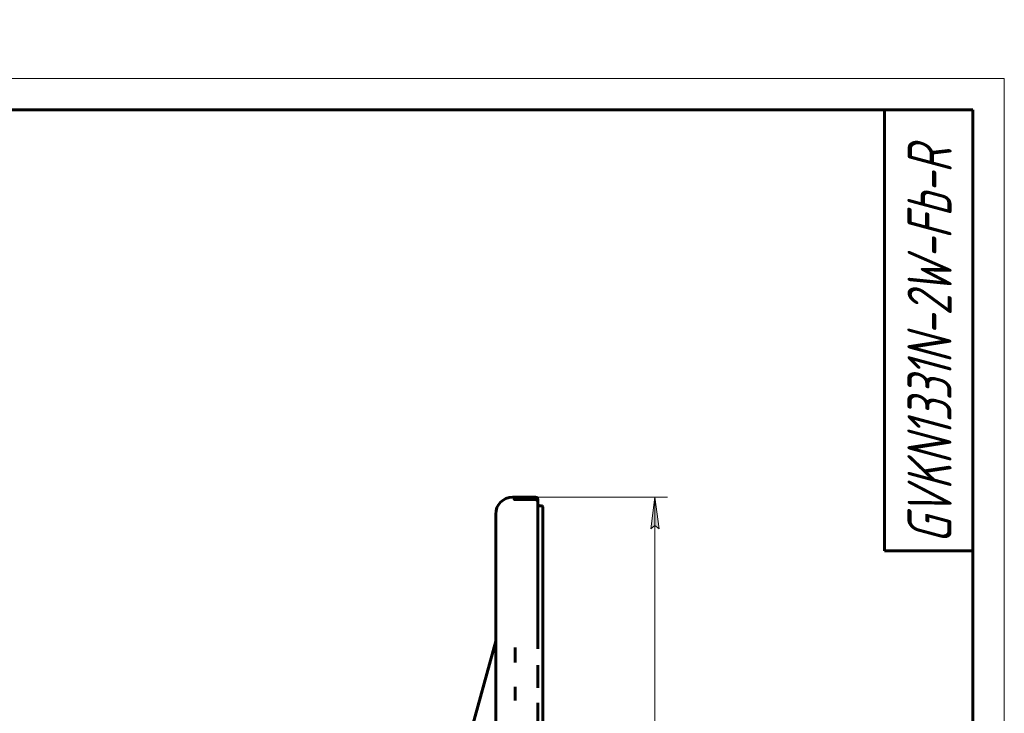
# Model space of a CAD drawing. Header units: millimetres. Extents: x -248 to 501, y 0 to 603.
# Tile 10 of 10: x 264 to 420, y 493 to 603. Entities that reach past the tile are written whole.
import ezdxf

# ---------------------------------------------------------------- set-up
doc = ezdxf.new("R2010")
doc.units = ezdxf.units.MM
doc.linetypes.add('K5LT_BASIC', pattern=[0])
doc.linetypes.add('K5LT_THIN', pattern=[0])
doc.layers.add('Системный слой', color=7, linetype='Continuous')
doc.layers.add('Системный слой (1)', color=7, linetype='Continuous', true_color=0x6c6c6c)
doc.styles.add('KDIMTEXTSTYLE', font='txt', dxfattribs={"width": 0.96, "oblique": 15, "height": 5})
doc.styles.add('KTEXTSTYLE', font='txt', dxfattribs={"width": 0.96, "height": 5})
doc.dimstyles.new('KDIMSTYLE (0.20)', dxfattribs={"dimtxt": 5, "dimasz": 1, "dimexe": 2, "dimexo": 0, "dimgap": 1, "dimtad": 1, "dimlfac": 5, "dimtxsty": 'KDIMTEXTSTYLE', "dimsah": 1, "dimcen": 0, "dimdle": 1, "dimadec": 0, "dimazin": 0, "dimtfac": 0.667, "dimtmove": 0, "dimatfit": 3, "dimfxl": 1, "dimtvp": 1, "dimtolj": 1, "dimtzin": 0, "dimarcsym": 0})

# ---------------------------------------------------------------- blocks, each defined once
blk = doc.blocks.new('U47')
at = {"layer": 'Системный слой (1)', "color": 143, "linetype": 'K5LT_BASIC', "lineweight": 60, "true_color": 0x33acca}
for p, q in [((339.27, 524.84), (339.27, 477.5)), ((339.27, 477.5), (339.27, 430.17))]:
    blk.add_line(p, q, dxfattribs=at)
blk = doc.blocks.new('U48')
at = {"layer": 'Системный слой (1)', "color": 143, "linetype": 'K5LT_BASIC', "lineweight": 60, "true_color": 0x33acca}
for p, q in [((346.77, 477.5), (346.77, 525.84)), ((346.77, 429.17), (346.77, 477.5))]:
    blk.add_line(p, q, dxfattribs=at)
blk = doc.blocks.new('D7')
at = {"layer": 'Системный слой (1)'}
for points in [[(365.2, 522.5), (364.54, 527.5), (363.88, 522.5), (364.54, 523)], [(364.54, 427.5), (365.2, 432.5), (364.54, 432), (363.88, 432.5)]]:
    blk.add_hatch(color=7, dxfattribs=at).paths.add_polyline_path(points)
at = {"layer": 'Системный слой (1)', "color": 7, "linetype": 'K5LT_THIN', "lineweight": 18, "true_color": 0xffffff}
for p, q in [((345.6, 527.5), (366.54, 527.5)), ((363.88, 522.5), (364.54, 527.5)), ((364.54, 527.5), (365.2, 522.5)), ((364.54, 527.5), (364.54, 427.5)), ((364.54, 523), (363.88, 522.5)), ((365.2, 522.5), (364.54, 523)), ((364.54, 427.5), (363.88, 432.5)), ((363.88, 432.5), (364.54, 432)), ((364.54, 432), (365.2, 432.5)), ((365.2, 432.5), (364.54, 427.5)), ((345.6, 427.5), (366.54, 427.5))]:
    blk.add_line(p, q, dxfattribs=at)
blk.add_wipeout([(363.54, 470.37), (356.16, 470.37), (356.16, 484.06), (363.54, 484.06)]).dxf.layer = 'Системный слой (1)'
at = {"layer": 'Системный слой (1)', "color": 7, "char_height": 5, "attachment_point": 1, "rotation": 90, "style": 'KTEXTSTYLE'}
for s, insert in [('\\fArial|b0|c204|p34;\\H5.0;\\W1.000;\\Q15;\\fGOST Type AU|b0|i0|c204|p34;\\Q15;\\W0.960;500', (356.95, 473.68)), ('\\fArial|b0|c204|p34;\\H5.0;\\W1.000;\\Q15;\\fGOST Type AU|b0|i0|c204|p34;\\Q15;\\W0.960;⌀', (356.95, 470.37))]:
    blk.add_mtext(s, dxfattribs=dict(at, insert=insert))
blk = doc.blocks.new('KDIMARROW_01')
at = {"layer": 'Системный слой'}
blk.add_hatch(color=0, dxfattribs=at).paths.add_polyline_path([(-5, -0.66), (0, 0), (-5, 0.66), (-4.5, 0)])
at = {"layer": 'Системный слой', "color": 0, "linetype": 'K5LT_THIN', "lineweight": 18}
for p, q in [((-4.5, 0), (-5, 0.66)), ((-5, 0.66), (0, 0)), ((0, 0), (-5, -0.66)), ((-5, -0.66), (-4.5, 0))]:
    blk.add_line(p, q, dxfattribs=at)
at = {"layer": 'Системный слой (1)', "color": 0, "linetype": 'K5LT_THIN', "lineweight": 18}
blk.add_line((126.52, 191.4), (126.32, 191.4), dxfattribs=at)
blk = doc.blocks.new('U57')
at = {"color": 7, "linetype": 'K5LT_THIN', "lineweight": 18, "true_color": 0xffffff}
for p, q in [((0, 594), (420, 594)), ((420, 594), (420, 0))]:
    blk.add_line(p, q, dxfattribs=at)
at = {"color": 143, "linetype": 'K5LT_BASIC', "lineweight": 60, "true_color": 0x33acca}
for p, q in [((20, 589), (415, 589)), ((401, 519), (401, 589)), ((415, 589), (415, 5)), ((415, 519), (401, 519))]:
    blk.add_line(p, q, dxfattribs=at)
at = {"color": 7, "insert": (404.64, 520.12), "char_height": 7, "attachment_point": 1, "rotation": 90, "style": 'KTEXTSTYLE'}
blk.add_mtext('\\fArial|b0|c204|p34;\\H5.0;\\W1.000;\\Q15;\\fGOST Type AU|b0|i0|c204|p34;\\Q15;\\W0.870;\\H7.00;GVKN1331N-2W-Fb-R', dxfattribs=at)

msp = doc.modelspace()

# ---------------------------------------------------------------- linework, layer by layer
at = {"layer": 'Системный слой (1)', "color": 143, "linetype": 'K5LT_BASIC', "lineweight": 60, "true_color": 0x33acca}
for p, q in [((341.9341, 527.5019), (345.6008, 527.5019)), ((345.6008, 527.1344), (342.6841, 527.1319)), ((345.9341, 527.1497), (345.9341, 527.1685)), ((345.9341, 526.4406), (345.9341, 527.1497)), ((345.9341, 526.4447), (345.9341, 526.8016)), ((345.9341, 504.5772), (345.9341, 526.8011)), ((345.9341, 526.4447), (345.9341, 526.5019)), ((345.9561, 526.1557), (345.9566, 526.1546)), ((346.2674, 526.1685), (346.4341, 526.1685)), ((334.669, 487.8794), (339.2674, 504.6629)), ((342.3508, 501.2981), (342.3508, 503.6717)), ((345.9341, 503.4627), (345.9341, 504.5772)), ((346.7674, 502.8459), (346.7674, 502.8172)), ((346.7674, 502.5505), (346.7674, 502.4578)), ((346.7674, 502.0334), (346.7674, 501.9314)), ((345.9341, 500.3511), (345.9341, 500.8314)), ((345.9341, 498.4671), (345.9341, 500.3511)), ((342.3508, 495.2416), (342.3508, 497.3832)), ((345.9341, 497.2406), (345.9341, 498.4671)), ((345.9341, 494.1259), (345.9341, 494.8767)), ((345.9341, 491.5433), (345.9341, 494.1259))]:
    msp.add_line(p, q, dxfattribs=at)
for centre, radius, start, end in [((341.9341, 524.8352), 2.6667, 90, 180), ((345.6008, 527.1685), 0.3333, 0, 90), ((345.6008, 526.8011), 0.3333, 0, 90.000025), ((346.2674, 526.5019), 0.3333, 180, 270), ((346.4341, 525.8352), 0.3333, 0, 90)]:
    msp.add_arc(centre, radius, start, end, dxfattribs=at)
for points, knots in [([(342.2119, 527.1793), (342.209, 527.1806), (342.2076, 527.1811), (342.212, 527.1796), (342.2185, 527.1775), (342.2345, 527.1733), (342.2422, 527.1715), (342.2627, 527.167), (342.2768, 527.1643), (342.3094, 527.1587), (342.328, 527.1559), (342.3589, 527.1519), (342.3694, 527.1507), (342.3992, 527.1474), (342.4196, 527.1454), (342.448, 527.1431), (342.4547, 527.1426), (342.4787, 527.1409), (342.4967, 527.1398), (342.5339, 527.1378), (342.553, 527.137), (342.5791, 527.1361), (342.5858, 527.1359), (342.6026, 527.1354), (342.6129, 527.1352), (342.6265, 527.1349), (342.6299, 527.1349), (342.6475, 527.1346), (342.6618, 527.1344), (342.6788, 527.1344), (342.6815, 527.1344), (342.6841, 527.1344)], [0, 0, 0, 0, 1.88676822, 1.88676822, 3.86515606, 3.86515606, 5.13160114, 5.13160114, 6.83686098, 6.83686098, 8.54212083, 8.54212083, 9.35081365, 9.35081365, 10.71001035, 10.71001035, 11.11682534, 11.11682534, 12.13950085, 12.13950085, 13.14061388, 13.14061388, 13.48153376, 13.48153376, 13.99660194, 13.99660194, 14.16337352, 14.16337352, 14.86970087, 14.86970087, 15, 15, 15, 15]), ([(345.9561, 526.1557), (345.9557, 526.1564), (345.9554, 526.1571), (345.9545, 526.1591), (345.9539, 526.1604), (345.9525, 526.1638), (345.9515, 526.1662), (345.9493, 526.172), (345.9481, 526.1753), (345.9457, 526.1828), (345.9444, 526.1871), (345.9411, 526.1994), (345.9391, 526.2081), (345.9354, 526.2311), (345.9341, 526.2459), (345.9341, 526.2608)], [0, 0, 0, 0, 0.27888684, 0.27888684, 0.55777369, 0.55777369, 0.92557264, 0.92557264, 1.29337159, 1.29337159, 1.66117054, 1.66117054, 2.26117054, 2.26117054, 3, 3, 3, 3])]:
    msp.add_open_spline(points, degree=3, knots=knots, dxfattribs=at)

# ---------------------------------------------------------------- block references
at = {"layer": 'Системный слой (1)'}
for name in ['U48', 'U47']:
    msp.add_blockref(name, (0, 0), dxfattribs=at)

# ---------------------------------------------------------------- next in the draw order: dimensions: what is measured, and where the dimension line sits
at = {"layer": 'Системный слой (1)', "color": 7}
dim = msp.add_linear_dim(base=(364.5375, 527.5019), p1=(345.6008, 427.5019), p2=(345.6008, 527.5019), angle=90, dimstyle='KDIMSTYLE (0.20)', override={"dimexo": 0, "dimpost": '\\fGOST Type AU|b0|c204|p34;\\H5.0;\\W0.960;\\Q15;∅<>', "dimblk1": 'KDIMARROW_01', "dimblk2": 'KDIMARROW_01', "dimse1": 0, "dimse2": 0, "dimclrt": 7, "dimtol": 1, "dimtp": 0, "dimtm": 0, "dimtdec": 5, "dimtolj": 1}, dxfattribs=at)
dim.commit()
dim.dimension.update_dxf_attribs({"geometry": 'D7', "text_midpoint": (364.5375, 477.5019), "dimtype": 160})

# ---------------------------------------------------------------- next in the draw order: block references
msp.add_blockref('U57', (0, 0))

doc.saveas('drawing.dxf')
